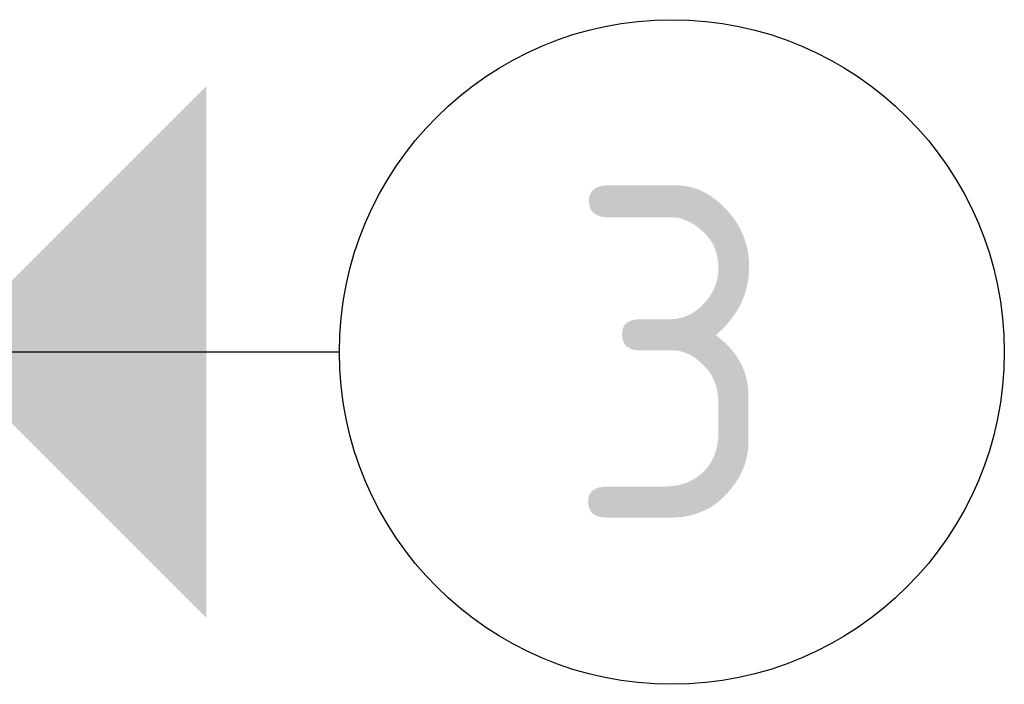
# Model space of a CAD drawing. Extents: x 3176 to 58266, y 1852 to 38199.
# Tile 56 of 256: x 13962 to 14333, y 33869 to 34119. Entities that reach past the tile are written whole.
import ezdxf
from ezdxf.enums import TextEntityAlignment as Align

# ---------------------------------------------------------------- set-up
doc = ezdxf.new("R2010")
doc.units = 0
doc.header["$LTSCALE"] = 50
doc.layers.add('AS-L38--', color=7, linetype='CONTINUOUS')
doc.layers.add('AS-T38--_F-23--', color=7, linetype='CONTINUOUS')
doc.styles.get("Standard").update_dxf_attribs({"font": 'isocp.shx'})

# ---------------------------------------------------------------- blocks, each defined once
blk = doc.blocks.new('WandNr2-_CTA01')
at = {"layer": 'AS-T38--_F-23--', "color": 0, "linetype": 'ByBlock'}
blk.add_line((0, -5), (0, -2), dxfattribs=at)
blk.add_circle((0, -7.5), 2.5, dxfattribs=at)
blk.add_solid([(0, -2), (2, -4), (-2, -4)], dxfattribs=at)
blk.add_attdef('WANDNR', text='', height=2.5, dxfattribs=at).set_placement((0, -7.5), align=Align.MIDDLE)

msp = doc.modelspace()

# ---------------------------------------------------------------- block references
at = {"layer": 'AS-L38--'}
ref = msp.add_blockref('WandNr2-_CTA01', (13832.6, 33994.2), dxfattribs=dict(at, xscale=50, yscale=50, zscale=50, rotation=90))
ref.add_attrib('WANDNR', '3', dxfattribs={"layer": 'AS-T38--_F-23--', "color": 0, "linetype": 'ByBlock', "height": 125}).set_placement((14207.6, 33994.2), align=Align.MIDDLE)

doc.saveas('drawing.dxf')
